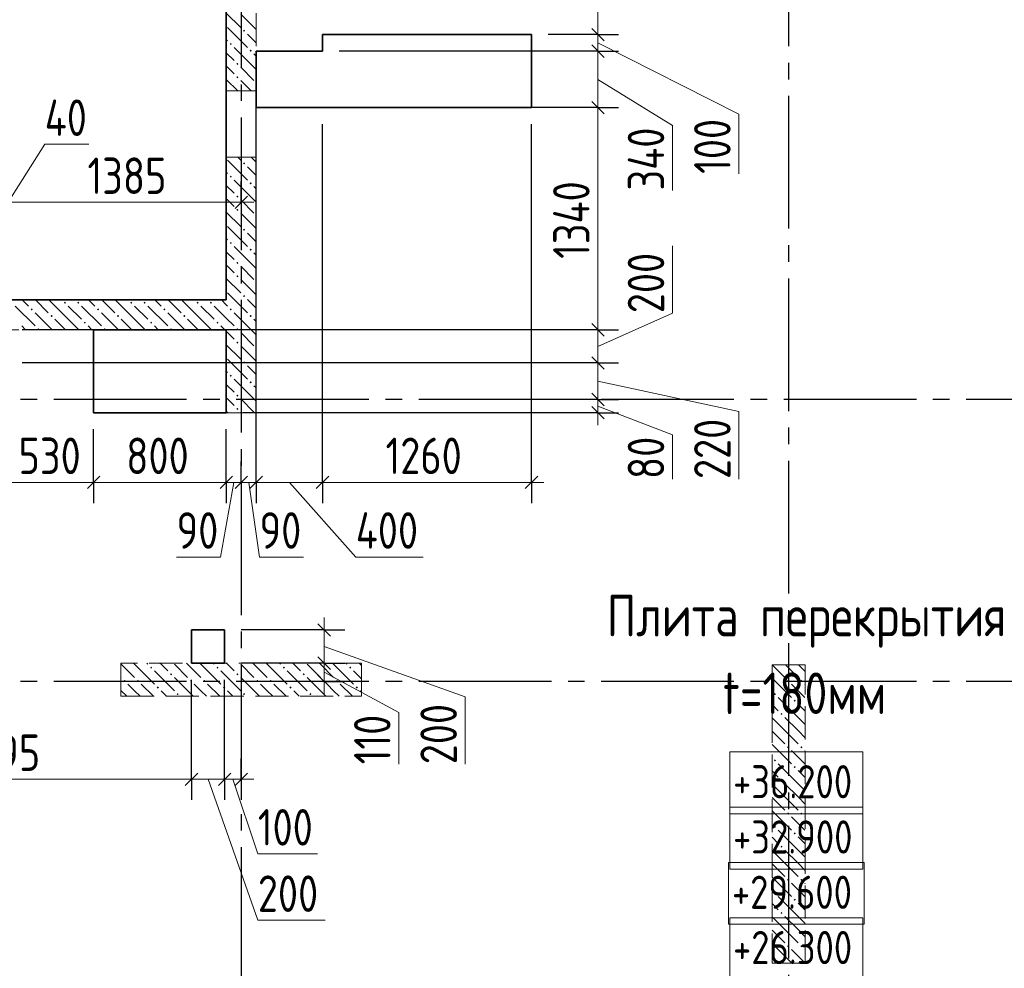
# Model space of a CAD drawing. Header units: millimetres. Extents: x 0 to 61017, y 0 to 42000.
# Tile 9 of 23: x 20304 to 26240, y 25370 to 31090. Entities that reach past the tile are written whole.
import ezdxf

# ---------------------------------------------------------------- set-up
doc = ezdxf.new("R2010")
doc.units = ezdxf.units.MM
doc.linetypes.add('______2', pattern=[270, 200, -70])
doc.linetypes.add('______5', pattern=[1100, 800, -100, 100, -100])
for name, color, linetype, lineweight in [('Standard', 7, 'Continuous', 25), ('Высотные отметки', 7, 'Continuous', 25), ('ЖБ Пилон', 180, 'Continuous', 25), ('Макрос окна_ макрос двери', 7, 'Continuous', 18), ('Оси', 40, '______5', 18), ('Примечания', 7, 'Continuous', 25)]:
    doc.layers.add(name, color=color, linetype=linetype, lineweight=lineweight)
doc.layers.add('ЖБ Перекрытие верхний уровень', color=7, linetype='Continuous', lineweight=25, true_color=0xe0e0ff)
doc.layers.add('ЖБ Стена верхний уровень', color=7, linetype='Continuous', lineweight=25, true_color=0x006e00)
doc.styles.add('GOST 2.304-81', font='txt')

msp = doc.modelspace()

# ---------------------------------------------------------------- hatches: boundary and pattern name
at = {"layer": 'ЖБ Пилон', "linetype": 'Continuous', "lineweight": 18, "transparency": 33554687}
for points in [[(21090.5, 27183.1), (21097, 27189.6), (21103.4, 27183.1), (21097, 27176.6)], [(21490.5, 27183.1), (21497, 27189.6), (21503.4, 27183.1), (21497, 27176.6)], [(21890.5, 27183.1), (21897, 27189.6), (21903.4, 27183.1), (21897, 27176.6)], [(22290.5, 27183.1), (22297, 27189.6), (22303.4, 27183.1), (22297, 27176.6)], [(21210.5, 27143.1), (21216.9, 27149.6), (21223.4, 27143.1), (21216.9, 27136.6)], [(21610.5, 27143.1), (21616.9, 27149.6), (21623.4, 27143.1), (21616.9, 27136.6)], [(22010.5, 27143.1), (22016.9, 27149.6), (22023.4, 27143.1), (22016.9, 27136.6)], [(20930.5, 27103.1), (20937, 27109.6), (20943.5, 27103.1), (20937, 27096.6)], [(21010.5, 27103.1), (21016.9, 27109.6), (21023.4, 27103.1), (21016.9, 27096.6)], [(21130.5, 27063.1), (21137, 27069.6), (21143.5, 27063.1), (21137, 27056.6)], [(21330.5, 27103.1), (21337, 27109.6), (21343.5, 27103.1), (21337, 27096.6)], [(21410.5, 27103.1), (21416.9, 27109.6), (21423.4, 27103.1), (21416.9, 27096.6)], [(21530.5, 27063.1), (21537, 27069.6), (21543.5, 27063.1), (21537, 27056.6)], [(21730.5, 27103.1), (21737, 27109.6), (21743.5, 27103.1), (21737, 27096.6)], [(21810.5, 27103.1), (21816.9, 27109.6), (21823.4, 27103.1), (21816.9, 27096.6)], [(21930.5, 27063.1), (21937, 27069.6), (21943.5, 27063.1), (21937, 27056.6)], [(22130.5, 27103.1), (22137, 27109.6), (22143.5, 27103.1), (22137, 27096.6)], [(22210.5, 27103.1), (22216.9, 27109.6), (22223.4, 27103.1), (22216.9, 27096.6)], [(22330.5, 27063.1), (22337, 27069.6), (22343.5, 27063.1), (22337, 27056.6)], [(24930.5, 27103.1), (24937, 27109.6), (24943.5, 27103.1), (24937, 27096.6)], [(25010.4, 27103.1), (25016.9, 27109.6), (25023.4, 27103.1), (25016.9, 27096.6)], [(21250.5, 27023.1), (21257, 27029.6), (21263.5, 27023.1), (21257, 27016.6)], [(21650.5, 27023.1), (21657, 27029.6), (21663.5, 27023.1), (21657, 27016.6)], [(22050.5, 27023.1), (22057, 27029.6), (22063.5, 27023.1), (22057, 27016.6)], [(24850.5, 27023.1), (24857, 27029.6), (24863.5, 27023.1), (24857, 27016.6)], [(24970.5, 26983.1), (24977, 26989.6), (24983.5, 26983.1), (24977, 26976.6)], [(24890.5, 26903.1), (24897, 26909.6), (24903.4, 26903.1), (24897, 26896.6)], [(24930.5, 26703.1), (24937, 26709.6), (24943.5, 26703.1), (24937, 26696.6)], [(25010.4, 26703.1), (25016.9, 26709.6), (25023.4, 26703.1), (25016.9, 26696.6)], [(24850.5, 26623.1), (24857, 26629.6), (24863.5, 26623.1), (24857, 26616.6)], [(24970.5, 26583.1), (24977, 26589.6), (24983.5, 26583.1), (24977, 26576.6)], [(24890.5, 26503.1), (24897, 26509.6), (24903.4, 26503.1), (24897, 26496.6)], [(24930.5, 26303.1), (24937, 26309.6), (24943.5, 26303.1), (24937, 26296.6)], [(25010.4, 26303.1), (25016.9, 26309.6), (25023.4, 26303.1), (25016.9, 26296.6)], [(24850.5, 26223.1), (24857, 26229.6), (24863.5, 26223.1), (24857, 26216.6)], [(24970.5, 26183.1), (24977, 26189.6), (24983.5, 26183.1), (24977, 26176.6)], [(24890.5, 26103.1), (24897, 26109.6), (24903.4, 26103.1), (24897, 26096.6)], [(24930.5, 25903.1), (24937, 25909.6), (24943.5, 25903.1), (24937, 25896.6)], [(25010.4, 25903.1), (25016.9, 25909.6), (25023.4, 25903.1), (25016.9, 25896.6)], [(24850.5, 25823.1), (24857, 25829.6), (24863.5, 25823.1), (24857, 25816.6)], [(24970.5, 25783.1), (24977, 25789.6), (24983.5, 25783.1), (24977, 25776.6)], [(24890.5, 25703.1), (24897, 25709.6), (24903.4, 25703.1), (24897, 25696.6)], [(24930.5, 25503.1), (24937, 25509.6), (24943.5, 25503.1), (24937, 25496.6)], [(25010.4, 25503.1), (25016.9, 25509.6), (25023.4, 25503.1), (25016.9, 25496.6)], [(24850.5, 25423.1), (24857, 25429.6), (24863.5, 25423.1), (24857, 25416.6)]]:
    msp.add_hatch(color=7, dxfattribs=at).paths.add_polyline_path(points, flags=16)
at = {"layer": 'ЖБ Стена верхний уровень', "linetype": 'Continuous', "lineweight": 18, "transparency": 33554687}
for points in [[(21650.5, 31023.1), (21657, 31029.6), (21663.5, 31023.1), (21657, 31016.6)], [(21570.5, 30943.1), (21577, 30949.6), (21583.5, 30943.1), (21577, 30936.6)], [(21690.5, 30903.1), (21697, 30909.6), (21703.4, 30903.1), (21697, 30896.6)], [(21610.5, 30823.1), (21616.9, 30829.6), (21623.4, 30823.1), (21616.9, 30816.6)], [(21610.5, 30743.1), (21616.9, 30749.6), (21623.4, 30743.1), (21616.9, 30736.6)], [(21650.5, 30223.1), (21657, 30229.6), (21663.5, 30223.1), (21657, 30216.6)], [(21570.5, 30143.1), (21577, 30149.6), (21583.5, 30143.1), (21577, 30136.6)], [(21690.5, 30103.1), (21697, 30109.6), (21703.4, 30103.1), (21697, 30096.6)], [(21610.5, 30023.1), (21616.9, 30029.6), (21623.4, 30023.1), (21616.9, 30016.6)], [(21610.5, 29943.1), (21616.9, 29949.6), (21623.4, 29943.1), (21616.9, 29936.6)], [(21650.5, 29823.1), (21657, 29829.6), (21663.5, 29823.1), (21657, 29816.6)], [(21570.5, 29743.1), (21577, 29749.6), (21583.5, 29743.1), (21577, 29736.6)], [(21690.5, 29703.1), (21697, 29709.6), (21703.4, 29703.1), (21697, 29696.6)], [(21610.5, 29623.1), (21616.9, 29629.6), (21623.4, 29623.1), (21616.9, 29616.6)], [(21610.5, 29543.1), (21616.9, 29549.6), (21623.4, 29543.1), (21616.9, 29536.6)], [(20570.5, 29383.1), (20577, 29389.6), (20583.5, 29383.1), (20577, 29376.6)], [(20650.5, 29383.1), (20657, 29389.6), (20663.5, 29383.1), (20657, 29376.6)], [(20970.5, 29383.1), (20977, 29389.6), (20983.5, 29383.1), (20977, 29376.6)], [(21050.5, 29383.1), (21057, 29389.6), (21063.5, 29383.1), (21057, 29376.6)], [(21370.5, 29383.1), (21377, 29389.6), (21383.5, 29383.1), (21377, 29376.6)], [(21450.5, 29383.1), (21457, 29389.6), (21463.5, 29383.1), (21457, 29376.6)], [(21650.5, 29423.1), (21657, 29429.6), (21663.5, 29423.1), (21657, 29416.6)], [(20370.5, 29343.1), (20377, 29349.6), (20383.5, 29343.1), (20377, 29336.6)], [(20770.5, 29343.1), (20777, 29349.6), (20783.5, 29343.1), (20777, 29336.6)], [(21170.5, 29343.1), (21177, 29349.6), (21183.5, 29343.1), (21177, 29336.6)], [(21570.5, 29343.1), (21577, 29349.6), (21583.5, 29343.1), (21577, 29336.6)], [(20490.5, 29303.1), (20497, 29309.6), (20503.4, 29303.1), (20497, 29296.6)], [(20690.5, 29263.1), (20697, 29269.6), (20703.4, 29263.1), (20697, 29256.6)], [(20890.5, 29303.1), (20897, 29309.6), (20903.4, 29303.1), (20897, 29296.6)], [(21090.5, 29263.1), (21097, 29269.6), (21103.4, 29263.1), (21097, 29256.6)], [(21290.5, 29303.1), (21297, 29309.6), (21303.4, 29303.1), (21297, 29296.6)], [(21490.5, 29263.1), (21497, 29269.6), (21503.4, 29263.1), (21497, 29256.6)], [(21690.5, 29303.1), (21697, 29309.6), (21703.4, 29303.1), (21697, 29296.6)], [(20410.5, 29223.1), (20416.9, 29229.6), (20423.4, 29223.1), (20420.3, 29220), (20413.6, 29220)], [(20810.5, 29223.1), (20816.9, 29229.6), (20823.4, 29223.1), (20820.3, 29220), (20813.6, 29220)], [(21210.5, 29223.1), (21216.9, 29229.6), (21223.4, 29223.1), (21220.3, 29220), (21213.6, 29220)], [(21610.5, 29223.1), (21616.9, 29229.6), (21623.4, 29223.1), (21616.9, 29216.6)], [(21610.5, 29143.1), (21616.9, 29149.6), (21623.4, 29143.1), (21616.9, 29136.6)], [(21650.5, 29023.1), (21657, 29029.6), (21663.5, 29023.1), (21657, 29016.6)], [(21570.5, 28943.1), (21577, 28949.6), (21583.5, 28943.1), (21577, 28936.6)], [(21690.5, 28903.1), (21697, 28909.6), (21703.4, 28903.1), (21697, 28896.6)], [(21610.5, 28823.1), (21616.9, 28829.6), (21623.4, 28823.1), (21616.9, 28816.6)], [(21610.5, 28743.1), (21616.9, 28749.6), (21623.4, 28743.1), (21616.9, 28736.6)]]:
    msp.add_hatch(color=7, dxfattribs=at).paths.add_polyline_path(points, flags=16)

# ---------------------------------------------------------------- linework, layer by layer
at = {"layer": 'Standard', "color": 251, "linetype": 'Continuous', "lineweight": -3, "true_color": 0x656565, "transparency": 33554687}
for p, q in [((23790, 31000), (23665, 31000)), ((23790, 31000), (23915, 31000)), ((23790, 30900), (23665, 30900)), ((23790, 30900), (23915, 30900)), ((23790, 30560), (23665, 30560)), ((23790, 30560), (23915, 30560)), ((21640, 29988.8), (21640, 30113.8)), ((21640, 29988.8), (21640, 29863.8)), ((21640, 29988.8), (21640, 29988.8)), ((23790, 29220), (20320, 29220)), ((23790, 29220), (23665, 29220)), ((23790, 29220), (23915, 29220)), ((23790, 29020), (20320, 29020)), ((23790, 29020), (23665, 29020)), ((23790, 29020), (23915, 29020)), ((23790, 28800), (23097.2, 28800)), ((23790, 28800), (23665, 28800)), ((23790, 28800), (23915, 28800)), ((23790, 28720), (21650, 28720)), ((23790, 28720), (23665, 28720)), ((23790, 28720), (23915, 28720)), ((20750, 28300), (20750, 28425)), ((21550, 28300), (21550, 28425)), ((21640, 28300), (21640, 28425)), ((21730, 28300), (21730, 28425)), ((22130, 28300), (22130, 28425)), ((23390, 28300), (23390, 28425)), ((20750, 28300), (20750, 28175)), ((21550, 28300), (21550, 28175)), ((21640, 28300), (21640, 28175)), ((21640, 28300), (21640, 28300)), ((21730, 28300), (21730, 28175)), ((22130, 28300), (22130, 28175)), ((23390, 28300), (23390, 28175)), ((22140, 27410), (21640, 27410)), ((22140, 27410), (22015, 27410)), ((22140, 27410), (22265, 27410)), ((22140, 27210), (21640, 27210)), ((22140, 27210), (22015, 27210)), ((22140, 27210), (22265, 27210)), ((21340, 26510), (21340, 27110)), ((21540, 26510), (21540, 27110)), ((22140, 27100), (22015, 27100)), ((22140, 27100), (22265, 27100)), ((22140, 27100), (22140, 27100)), ((21340, 26510), (21340, 26635)), ((21540, 26510), (21540, 26635)), ((21640, 26510), (21640, 26635)), ((21340, 26510), (21340, 26385)), ((21540, 26510), (21540, 26385)), ((21640, 26510), (21640, 26385)), ((21640, 26510), (21640, 26510))]:
    msp.add_line(p, q, dxfattribs=at)
at = {"layer": 'Standard', "color": 7, "linetype": 'Continuous', "lineweight": 25, "transparency": 33554687}
for p, q in [((23752.5, 31037.5), (23827.5, 30962.5)), ((23752.5, 30937.5), (23827.5, 30862.5)), ((23752.5, 30597.5), (23827.5, 30522.5)), ((21602.5, 29951.3), (21677.5, 30026.3)), ((23752.5, 29257.5), (23827.5, 29182.5)), ((23752.5, 29057.5), (23827.5, 28982.5)), ((23752.5, 28837.5), (23827.5, 28762.5)), ((23752.5, 28757.5), (23827.5, 28682.5)), ((20712.5, 28262.5), (20787.5, 28337.5)), ((21512.5, 28262.5), (21587.5, 28337.5)), ((21602.5, 28262.5), (21677.5, 28337.5)), ((21692.5, 28262.5), (21767.5, 28337.5)), ((22092.5, 28262.5), (22167.5, 28337.5)), ((23352.5, 28262.5), (23427.5, 28337.5)), ((22102.5, 27447.5), (22177.5, 27372.5)), ((22102.5, 27247.5), (22177.5, 27172.5)), ((22102.5, 27137.5), (22177.5, 27062.5)), ((21302.5, 26472.5), (21377.5, 26547.5)), ((21502.5, 26472.5), (21577.5, 26547.5)), ((21602.5, 26472.5), (21677.5, 26547.5))]:
    msp.add_line(p, q, dxfattribs=at)
at = {"layer": 'Standard', "color": 7, "linetype": 'Continuous', "lineweight": 13, "transparency": 33554687}
for p, q in [((23790, 31000), (23790, 30900)), ((23790, 30950), (24640, 30519.7)), ((23790, 30900), (23790, 30560)), ((23790, 30730), (24240, 30451)), ((23790, 30560), (23790, 29220)), ((24640, 30519.7), (24640, 30160)), ((24240, 30451), (24240, 30060)), ((20235, 29988.8), (20455, 30338.7)), ((20455, 30338.7), (20720.9, 30338.7)), ((20255, 29988.8), (21640, 29988.8)), ((21640, 29988.8), (21715, 29988.8)), ((24240, 29320), (24240, 29726.6)), ((23790, 29120), (24240, 29320)), ((23790, 29220), (23790, 29020)), ((23790, 29020), (23790, 28800)), ((23790, 28910), (24640, 28726.6)), ((23790, 28800), (23790, 28720)), ((23790, 28760), (24240, 28585.9)), ((23790, 28720), (23790, 28645)), ((24640, 28726.6), (24640, 28320)), ((24240, 28585.9), (24240, 28320)), ((20220, 28300), (20750, 28300)), ((20750, 28300), (21550, 28300)), ((21595, 28300), (21515.9, 27850)), ((21550, 28300), (21640, 28300)), ((21640, 28300), (21730, 28300)), ((21685, 28300), (21750, 27850)), ((21730, 28300), (22130, 28300)), ((21930, 28300), (22330, 27850)), ((22130, 28300), (23390, 28300)), ((23390, 28300), (23465, 28300)), ((21515.9, 27850), (21250, 27850)), ((21750, 27850), (22015.9, 27850)), ((22330, 27850), (22736.6, 27850)), ((22140, 27410), (22140, 27485)), ((22140, 27410), (22140, 27210)), ((22140, 27310), (22990, 27006.6)), ((22140, 27210), (22140, 27100)), ((22140, 27155), (22590, 26912.8)), ((22140, 27100), (22140, 27025)), ((22990, 27006.6), (22990, 26600)), ((22590, 26912.8), (22590, 26600)), ((21340, 26510), (21540, 26510)), ((21440, 26510), (21740, 25660)), ((21540, 26510), (21640, 26510)), ((21590, 26510), (21740, 26060)), ((21640, 26510), (21715, 26510)), ((21740, 26060), (22099.7, 26060)), ((21740, 25660), (22146.6, 25660))]:
    msp.add_line(p, q, dxfattribs=at)
for points in [[(23790, 33365), (23790, 33361.2), (23790, 33361.2), (23790, 33297.1), (23790, 33297.1), (23790, 33210.4), (23790, 33210.4), (23790, 31000)], [(19045, 26510), (19242.5, 26510), (19242.5, 26510), (21340, 26510)]]:
    msp.add_lwpolyline(points, dxfattribs=at)
at = {"layer": 'Standard', "color": 251, "linetype": 'Continuous', "lineweight": -3, "true_color": 0x656565, "transparency": 33554687}
for points in [[(23790, 31000), (23773, 31000), (23773, 31000), (23490, 31000)], [(23790, 30900), (23773, 30900), (23773, 30900), (22230, 30900)], [(23790, 30560), (23773, 30560), (23773, 30560), (22230, 30560)], [(21730, 28300), (21730, 28317), (21730, 28317), (21730, 29792.6), (21730, 29792.6), (21730, 30460)], [(22130, 28300), (22130, 28317), (22130, 28317), (22130, 29922.2), (22130, 29922.2), (22130, 30460)], [(23390, 28300), (23390, 30330.6), (23390, 30330.6), (23390, 30460)], [(20750, 28300), (20750, 28317), (20750, 28317), (20750, 28317), (20750, 28317), (20750, 28620)], [(21550, 28300), (21550, 28317), (21550, 28317), (21550, 28620)]]:
    msp.add_lwpolyline(points, dxfattribs=at)
at = {"layer": 'Высотные отметки', "color": 7, "linetype": 'Continuous', "lineweight": 18, "transparency": 33554687}
for points in [[(24584.7, 26301.9), (25388.1, 26301.9), (25388.1, 26675.2), (24584.7, 26675.2), (24584.7, 26301.9)], [(24584.7, 25968.6), (25388.1, 25968.6), (25388.1, 26341.9), (24584.7, 26341.9), (24584.7, 25968.6)], [(24578.1, 25635.2), (25394.7, 25635.2), (25394.7, 26008.6), (24578.1, 26008.6), (24578.1, 25635.2)], [(24584.7, 25301.9), (25388.1, 25301.9), (25388.1, 25675.2), (24584.7, 25675.2), (24584.7, 25301.9)]]:
    msp.add_lwpolyline(points, dxfattribs=at)
at = {"layer": 'ЖБ Перекрытие верхний уровень', "color": 7, "linetype": 'Continuous', "lineweight": 35, "transparency": 33554687}
for p, q in [((21550, 33445), (21550, 29400)), ((23390, 31000), (22130, 31000)), ((22130, 31000), (22130, 30900)), ((23390, 30560), (23390, 31000)), ((22130, 30900), (21730, 30900)), ((21730, 30900), (21730, 30560)), ((21730, 30560), (22130, 30560)), ((22130, 30560), (23390, 30560)), ((21550, 29400), (20255, 29400)), ((21550, 29220), (20750, 29220)), ((20750, 29220), (20750, 28720)), ((21550, 28720), (21550, 29220)), ((20750, 28720), (21550, 28720)), ((21540, 27410), (21340, 27410)), ((21340, 27410), (21340, 27210)), ((21540, 27210), (21540, 27410)), ((21340, 27210), (21540, 27210))]:
    msp.add_line(p, q, dxfattribs=at)
at = {"layer": 'ЖБ Пилон', "color": 253, "linetype": '______2', "lineweight": 13, "true_color": 0xa0a0a0, "transparency": 33554687}
for p, q in [((22365, 27210), (20915, 27210)), ((20915, 27210), (20915, 27010)), ((22365, 27010), (22365, 27210)), ((24840, 27200), (24840, 25400)), ((25040, 27200), (24840, 27200)), ((25040, 25400), (25040, 27200)), ((20915, 27010), (22365, 27010)), ((24840, 25400), (25040, 25400))]:
    msp.add_line(p, q, dxfattribs=at)
at = {"layer": 'ЖБ Пилон', "color": 9, "linetype": 'Continuous', "lineweight": 18, "true_color": 0xc7c7c7, "transparency": 33554687}
for p, q in [((20916.9, 27203.1), (20915, 27205.1)), ((20916.9, 27203.1), (20997, 27123.1)), ((20990.1, 27210), (20997, 27203.1)), ((20997, 27203.1), (21116.9, 27083.1)), ((21070.1, 27210), (21077, 27203.1)), ((21157, 27203.1), (21150.1, 27210)), ((21197, 27163.1), (21157, 27203.1)), ((21237, 27203.1), (21316.9, 27123.1)), ((21316.9, 27203.1), (21310.1, 27210)), ((21316.9, 27203.1), (21397, 27123.1)), ((21390.1, 27210), (21397, 27203.1)), ((21397, 27203.1), (21516.9, 27083.1)), ((21470.1, 27210), (21477, 27203.1)), ((21557, 27203.1), (21550.1, 27210)), ((21597, 27163.1), (21557, 27203.1)), ((21637, 27203.1), (21716.9, 27123.1)), ((21716.9, 27203.1), (21710.1, 27210)), ((21716.9, 27203.1), (21797, 27123.1)), ((21790.1, 27210), (21797, 27203.1)), ((21797, 27203.1), (21916.9, 27083.1)), ((21870.1, 27210), (21877, 27203.1)), ((21957, 27203.1), (21950.1, 27210)), ((21997, 27163.1), (21957, 27203.1)), ((22037, 27203.1), (22116.9, 27123.1)), ((22116.9, 27203.1), (22110.1, 27210)), ((22116.9, 27203.1), (22197, 27123.1)), ((22190.1, 27210), (22197, 27203.1)), ((22197, 27203.1), (22316.9, 27083.1)), ((22270.1, 27210), (22277, 27203.1)), ((22357, 27203.1), (22350.1, 27210)), ((22365, 27195.1), (22357, 27203.1)), ((24840.1, 27200), (24916.9, 27123.1)), ((24920.1, 27200), (24997, 27123.1)), ((25000.1, 27200), (25040, 27160.1)), ((21116.9, 27163.1), (21237, 27043.1)), ((21516.9, 27163.1), (21637, 27043.1)), ((21916.9, 27163.1), (22037, 27043.1)), ((22316.9, 27163.1), (22365, 27115.1)), ((20915, 27125.1), (20916.9, 27123.1)), ((20997, 27043.1), (20957, 27083.1)), ((21037, 27083.1), (21110.1, 27010)), ((21237, 27123.1), (21350.1, 27010)), ((21397, 27043.1), (21357, 27083.1)), ((21437, 27083.1), (21510.1, 27010)), ((21637, 27123.1), (21750.1, 27010)), ((21797, 27043.1), (21757, 27083.1)), ((21837, 27083.1), (21910.1, 27010)), ((22037, 27123.1), (22150.1, 27010)), ((22197, 27043.1), (22157, 27083.1)), ((22237, 27083.1), (22310.1, 27010)), ((24840, 27120.1), (24957, 27003.1)), ((24997, 27043.1), (24957, 27083.1)), ((25037, 27083.1), (25040, 27080.1)), ((20915, 27045.1), (20950.1, 27010)), ((21030.1, 27010), (20997, 27043.1)), ((21157, 27043.1), (21190.1, 27010)), ((21430.1, 27010), (21397, 27043.1)), ((21557, 27043.1), (21590.1, 27010)), ((21830.1, 27010), (21797, 27043.1)), ((21957, 27043.1), (21990.1, 27010)), ((22230.1, 27010), (22197, 27043.1)), ((22357, 27043.1), (22365, 27035.1)), ((25037, 27003.1), (24997, 27043.1)), ((24840, 26960.1), (24877, 26923.1)), ((24997, 26883.1), (24877, 27003.1)), ((24997, 26963.1), (25040, 26920.1)), ((24916.9, 26803.1), (24840, 26880.1)), ((24916.9, 26883.1), (24997, 26803.1)), ((24997, 26883.1), (25040, 26840.1)), ((24840, 26800.1), (24916.9, 26723.1)), ((24916.9, 26803.1), (24997, 26723.1)), ((24997, 26803.1), (25040, 26760.1)), ((24840, 26720.1), (24957, 26603.1)), ((24997, 26643.1), (24957, 26683.1)), ((25037, 26683.1), (25040, 26680.1)), ((24997, 26483.1), (24877, 26603.1)), ((25037, 26603.1), (24997, 26643.1)), ((24840, 26560.1), (24877, 26523.1)), ((24997, 26563.1), (25040, 26520.1)), ((24916.9, 26403.1), (24840, 26480.1)), ((24916.9, 26483.1), (24997, 26403.1)), ((24997, 26483.1), (25040, 26440.1)), ((24840, 26400.1), (24916.9, 26323.1)), ((24916.9, 26403.1), (24997, 26323.1)), ((24997, 26403.1), (25040, 26360.1)), ((24840, 26320.1), (24957, 26203.1)), ((24997, 26243.1), (24957, 26283.1)), ((25037, 26203.1), (24997, 26243.1)), ((25037, 26283.1), (25040, 26280.1)), ((24997, 26083.1), (24877, 26203.1)), ((24840, 26160.1), (24877, 26123.1)), ((24997, 26163.1), (25040, 26120.1)), ((24916.9, 26003.1), (24840, 26080.1)), ((24916.9, 26083.1), (24997, 26003.1)), ((24997, 26083.1), (25040, 26040.1)), ((24840, 26000.1), (24916.9, 25923.1)), ((24916.9, 26003.1), (24997, 25923.1)), ((24997, 26003.1), (25040, 25960.1)), ((24840, 25920.1), (24957, 25803.1)), ((24997, 25843.1), (24957, 25883.1)), ((25037, 25883.1), (25040, 25880.1)), ((25037, 25803.1), (24997, 25843.1)), ((24997, 25683.1), (24877, 25803.1)), ((24997, 25763.1), (25040, 25720.1)), ((24840, 25760.1), (24877, 25723.1)), ((24916.9, 25603.1), (24840, 25680.1)), ((24916.9, 25683.1), (24997, 25603.1)), ((24997, 25683.1), (25040, 25640.1)), ((24840, 25600.1), (24916.9, 25523.1)), ((24916.9, 25603.1), (24997, 25523.1)), ((24997, 25603.1), (25040, 25560.1)), ((24840, 25520.1), (24957, 25403.1)), ((24997, 25443.1), (24957, 25483.1)), ((25037, 25483.1), (25040, 25480.1)), ((25037, 25403.1), (24997, 25443.1)), ((24880.1, 25400), (24877, 25403.1))]:
    msp.add_line(p, q, dxfattribs=at)
at = {"layer": 'ЖБ Стена верхний уровень', "color": 251, "linetype": '______2', "lineweight": 13, "true_color": 0x656565, "transparency": 33554687}
for p, q in [((21550, 33095), (21550, 30660)), ((21730, 30660), (21730, 33095)), ((21730, 30660), (21550, 30660)), ((21550, 30260), (21730, 30260)), ((21550, 30260), (21550, 29400)), ((21730, 28720), (21730, 30260)), ((21550, 29400), (20255, 29400)), ((19020, 29220), (21550, 29220)), ((21550, 29220), (21550, 28720)), ((21550, 28720), (21730, 28720))]:
    msp.add_line(p, q, dxfattribs=at)
at = {"layer": 'ЖБ Стена верхний уровень', "color": 9, "linetype": 'Continuous', "lineweight": 18, "true_color": 0xc7c7c7, "transparency": 33554687}
for p, q in [((21550, 31130.1), (21637, 31043.1)), ((21557, 31043.1), (21677, 30923.1)), ((21550, 30970.1), (21557, 30963.1)), ((21550, 30890.1), (21597, 30843.1)), ((21716.9, 30803.1), (21597, 30923.1)), ((21557, 30803.1), (21550, 30810.1)), ((21597, 30763.1), (21557, 30803.1)), ((21637, 30803.1), (21716.9, 30723.1)), ((21550, 30730.1), (21620.1, 30660)), ((21637, 30723.1), (21700.1, 30660)), ((21557, 30243.1), (21677, 30123.1)), ((21620.1, 30260), (21637, 30243.1)), ((21550, 30170.1), (21557, 30163.1)), ((21716.9, 30003.1), (21597, 30123.1)), ((21550, 30090.1), (21597, 30043.1)), ((21557, 30003.1), (21550, 30010.1)), ((21597, 29963.1), (21557, 30003.1)), ((21637, 30003.1), (21716.9, 29923.1)), ((21550, 29930.1), (21637, 29843.1)), ((21557, 29843.1), (21677, 29723.1)), ((21550, 29770.1), (21557, 29763.1)), ((21550, 29690.1), (21597, 29643.1)), ((21716.9, 29603.1), (21597, 29723.1)), ((21557, 29603.1), (21550, 29610.1)), ((21597, 29563.1), (21557, 29603.1)), ((21637, 29603.1), (21716.9, 29523.1)), ((21550, 29530.1), (21637, 29443.1)), ((21557, 29443.1), (21677, 29323.1)), ((20320.1, 29400), (20357, 29363.1)), ((20400.1, 29400), (20477, 29323.1)), ((20597, 29283.1), (20480.1, 29400)), ((20720.1, 29400), (20757, 29363.1)), ((20800.1, 29400), (20877, 29323.1)), ((20997, 29283.1), (20880.1, 29400)), ((21120.1, 29400), (21157, 29363.1)), ((21200.1, 29400), (21277, 29323.1)), ((21397, 29283.1), (21280.1, 29400)), ((21520.1, 29400), (21550, 29370.1)), ((20277, 29363.1), (20397, 29243.1)), ((20500.1, 29220), (20397, 29323.1)), ((20597, 29363.1), (20677, 29283.1)), ((20677, 29363.1), (20797, 29243.1)), ((20900.1, 29220), (20797, 29323.1)), ((20997, 29363.1), (21077, 29283.1)), ((21077, 29363.1), (21197, 29243.1)), ((21300.1, 29220), (21197, 29323.1)), ((21397, 29363.1), (21477, 29283.1)), ((21477, 29363.1), (21550, 29290.1)), ((21550, 29370.1), (21557, 29363.1)), ((21716.9, 29203.1), (21597, 29323.1)), ((20516.9, 29283.1), (20580.1, 29220)), ((20597, 29283.1), (20660.1, 29220)), ((20916.9, 29283.1), (20980.1, 29220)), ((20997, 29283.1), (21060.1, 29220)), ((21316.9, 29283.1), (21380.1, 29220)), ((21397, 29283.1), (21460.1, 29220)), ((21550, 29290.1), (21597, 29243.1)), ((20340.1, 29220), (20316.9, 29243.1)), ((20740.1, 29220), (20716.9, 29243.1)), ((21140.1, 29220), (21116.9, 29243.1)), ((21540.1, 29220), (21516.9, 29243.1)), ((21557, 29203.1), (21550, 29210.1)), ((21597, 29163.1), (21557, 29203.1)), ((21637, 29203.1), (21716.9, 29123.1)), ((21550, 29130.1), (21637, 29043.1)), ((21557, 29043.1), (21677, 28923.1)), ((21550, 28970.1), (21557, 28963.1)), ((21716.9, 28803.1), (21597, 28923.1)), ((21550, 28890.1), (21597, 28843.1)), ((21557, 28803.1), (21550, 28810.1)), ((21597, 28763.1), (21557, 28803.1)), ((21637, 28803.1), (21716.9, 28723.1)), ((21550, 28730.1), (21560.1, 28720)), ((21637, 28723.1), (21640.1, 28720))]:
    msp.add_line(p, q, dxfattribs=at)
for points in [[(21637, 31123.1), (21730, 31030.1), (21730, 31030.1), (21730, 31030.1), (21730, 31030.1)], [(21730, 30950.1), (21730, 30950.1), (21730, 30950.1), (21730, 30950.1), (21677, 31003.1)], [(21716.9, 30883.1), (21730, 30870.1), (21730, 30870.1), (21730, 30870.1), (21730, 30870.1)], [(21716.9, 30803.1), (21730, 30790.1), (21730, 30790.1), (21730, 30790.1), (21730, 30790.1)], [(21700.1, 30260), (21730, 30230.1), (21730, 30230.1)], [(21730, 30150.1), (21730, 30150.1), (21677, 30203.1)], [(21716.9, 30083.1), (21730, 30070.1), (21730, 30070.1)], [(21716.9, 30003.1), (21730, 29990.1), (21730, 29990.1)], [(21637, 29923.1), (21730, 29830.1), (21730, 29830.1)], [(21730, 29750.1), (21730, 29750.1), (21677, 29803.1)], [(21716.9, 29683.1), (21730, 29670.1), (21730, 29670.1)], [(21716.9, 29603.1), (21730, 29590.1), (21730, 29590.1)], [(21637, 29523.1), (21730, 29430.1), (21730, 29430.1)], [(21730, 29350.1), (21730, 29350.1), (21677, 29403.1)], [(21716.9, 29283.1), (21730, 29270.1), (21730, 29270.1)], [(21716.9, 29203.1), (21730, 29190.1), (21730, 29190.1)], [(21637, 29123.1), (21730, 29030.1), (21730, 29030.1)], [(21730, 28950.1), (21730, 28950.1), (21677, 29003.1)], [(21716.9, 28883.1), (21730, 28870.1), (21730, 28870.1)], [(21716.9, 28803.1), (21730, 28790.1), (21730, 28790.1)]]:
    msp.add_lwpolyline(points, dxfattribs=at)
at = {"layer": 'Макрос окна_ макрос двери', "color": 7, "linetype": 'Continuous', "lineweight": -3, "transparency": 33554687}
for p, q in [((21550, 30660), (21550, 30260)), ((21730, 30260), (21730, 30660))]:
    msp.add_line(p, q, dxfattribs=at)
at = {"layer": 'Оси', "color": 8, "linetype": '______5', "lineweight": -3, "transparency": 33554687}
for p, q in [((21640, 37100), (21640, 16970)), ((24940, 35030), (24940, 16970)), ((49910, 28800), (4600, 28800)), ((49910, 27100), (4600, 27100))]:
    msp.add_line(p, q, dxfattribs=at)

# ---------------------------------------------------------------- texts
at = {"layer": 'Standard', "color": 7, "linetype": 'Continuous', "lineweight": 25, "transparency": 33554687, "char_height": 220, "attachment_point": 7, "style": 'GOST 2.304-81'}
for s, insert, width in [('40', (20455, 30388.8), 391.311), ('1385', (20713, 30038.8), 594.589), ('530', (20297.3, 28350), 500.826), ('800', (20946.7, 28350), 531.973), ('1260', (22509.8, 28350), 625.741), ('90', (21250, 27900), 391.311), ('90', (21750, 27900), 391.311), ('400', (22330, 27900), 531.979), ('2295', (19926.7, 26560), 657.052), ('100', (21740, 26110), 485.085), ('200', (21740, 25710), 531.973)]:
    msp.add_mtext(s, dxfattribs=dict(at, insert=insert, width=width))
at = {"layer": 'Standard', "color": 7, "linetype": 'Continuous', "lineweight": 25, "transparency": 33554687, "char_height": 220, "attachment_point": 7, "rotation": 90, "style": 'GOST 2.304-81'}
for s, insert, width in [('100', (24590, 30160), 485.079), ('340', (24190, 30060), 516.396), ('1340', (23740, 29647.6), 610.165), ('200', (24190, 29320), 531.973), ('220', (24590, 28320), 531.973), ('80', (24190, 28320), 391.311), ('110', (22540, 26600), 438.192), ('200', (22940, 26600), 531.967)]:
    msp.add_mtext(s, dxfattribs=dict(at, insert=insert, width=width))
at = {"layer": 'Высотные отметки', "color": 7, "linetype": 'Continuous', "lineweight": 18, "transparency": 33554687, "char_height": 200, "attachment_point": 7, "style": 'GOST 2.304-81'}
for s, insert, width in [('+36.200', (24604.7, 26395.2), 867.218), ('+32.900', (24604.7, 26061.9), 867.218), ('+29.600', (24598.1, 25728.5), 881.366), ('+26.300', (24604.7, 25395.2), 867.218)]:
    msp.add_mtext(s, dxfattribs=dict(at, insert=insert, width=width))
at = {"layer": 'Примечания', "color": 251, "linetype": 'Continuous', "lineweight": 25, "true_color": 0x656565, "transparency": 33554687, "char_height": 250, "attachment_point": 7, "style": 'GOST 2.304-81'}
for s, insert, width in [('Плита\\~перекрытия', (23843, 27303.5), 2505.585), ('t=180мм', (24543, 26903.5), 1101.715)]:
    msp.add_mtext(s, dxfattribs=dict(at, insert=insert, width=width))

doc.saveas('drawing.dxf')
